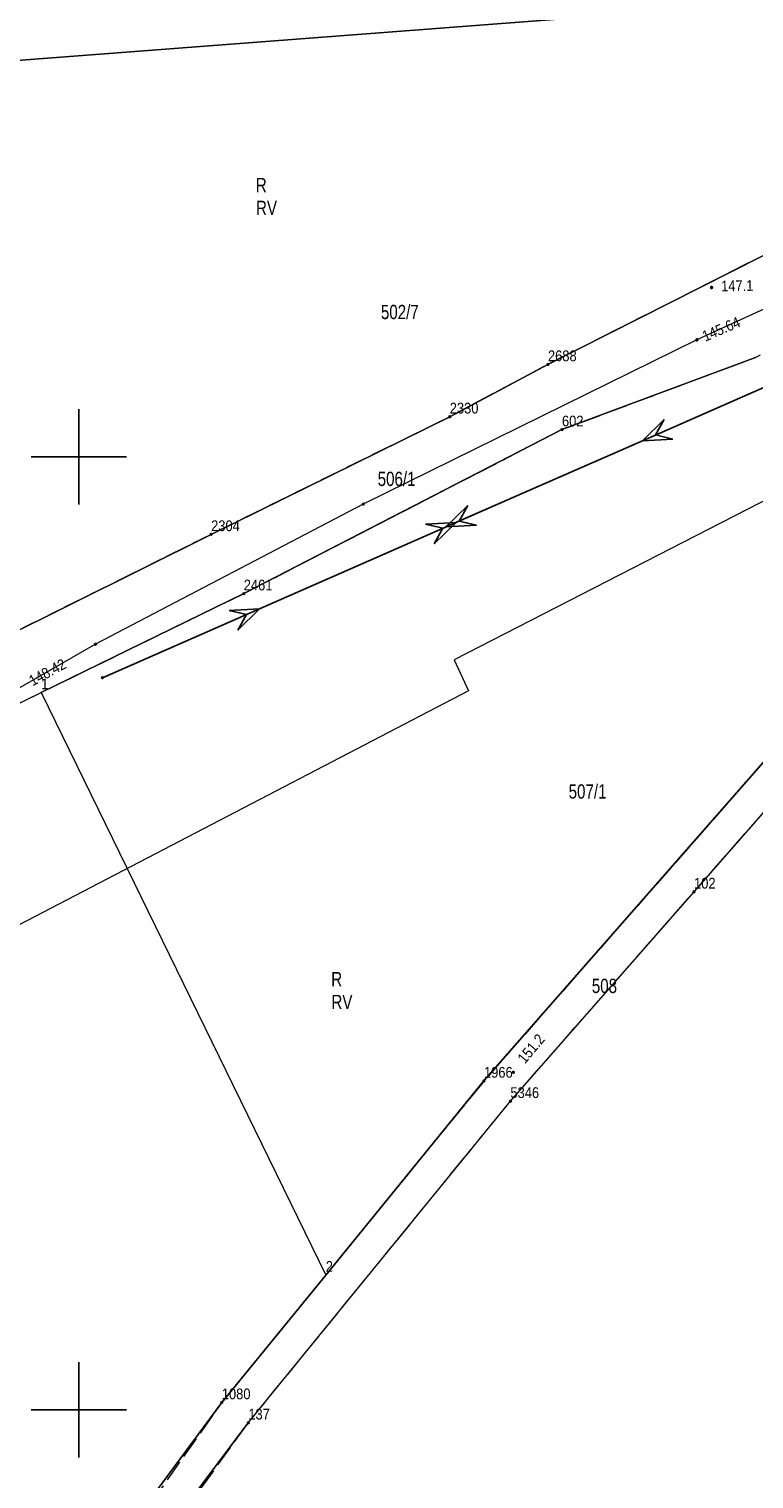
# Model space of a CAD drawing. Header units: metres. Extents: x 5548743 to 5556416, y 5707500 to 5714000.
# Tile 160 of 244: x 5554395 to 5554471, y 5710093 to 5710245. Entities that reach past the tile are written whole.
import ezdxf
from ezdxf.enums import TextEntityAlignment as Align

# ---------------------------------------------------------------- set-up
doc = ezdxf.new("R2010")
doc.units = ezdxf.units.M
for name, pattern in [('2.25_0.75', [3, 2.25, -0.75]), ('219-1000', [0]), ('suep_wn_1000', [0])]:
    doc.linetypes.add(name, pattern=pattern)
doc.layers.get('0').update_dxf_attribs({"color": 2, "lineweight": 5})
doc.styles.get("Standard").update_dxf_attribs({"font": 'Working1250', "width": 0.75})

# ---------------------------------------------------------------- blocks, each defined once
blk = doc.blocks.new('203')
at = {"linetype": 'Continuous', "lineweight": 0}
h = blk.add_hatch(color=0, dxfattribs=at)
edge = h.paths.add_edge_path()
edge.add_arc((0, 0), 0.09, 0, 360)
blk = doc.blocks.new('SUEP3')
at = {"color": 0, "linetype": 'Continuous'}
for p, q in [((0, 0), (18.004, 0)), ((18.004, 0), (15.004, 1.125)), ((15.004, 1.125), (16.504, 0)), ((18.004, 0), (15.004, -1.125)), ((16.504, 0), (15.004, -1.125)), ((18.004, 0), (40.504, 0)), ((40.504, 0), (37.504, 1.125)), ((37.504, 1.125), (39.004, 0)), ((40.504, 0), (37.504, -1.125)), ((39.004, 0), (37.504, -1.125))]:
    blk.add_line(p, q, dxfattribs=at)
blk = doc.blocks.new('PW01')
at = {"linetype": 'Continuous', "lineweight": 13}
h = blk.add_hatch(color=0, dxfattribs=at)
edge = h.paths.add_edge_path()
edge.add_arc((0, 0), 0.18, 0, 360)
blk = doc.blocks.new('PIKIETAW1891')
at = {"color": 0}
blk.add_circle((0, 0), 0.09, dxfattribs=at)
blk = doc.blocks.new('RAMKA1000K')
at = {"color": 0}
for p, q in [((0, 195), (0, 205)), ((800, 195), (800, 205)), ((0, 200), (5, 200)), ((795, 200), (800, 200)), ((0, 95), (0, 105)), ((800, 95), (800, 105)), ((0, 100), (5, 100)), ((795, 100), (800, 100))]:
    blk.add_line(p, q, dxfattribs=at)

msp = doc.modelspace()

# ---------------------------------------------------------------- linework, layer by layer
at = {"layer": '217-kontur klasyfikacyjny', "color": 3, "linetype": 'CONTINUOUS', "lineweight": 18, "flags": 128}
for points in [[(5554517.63, 5710251.1), (5554371.52, 5710239.91)], [(5554449.22, 5710209.69), (5554510.06, 5710240.46)], [(5554438.92, 5710204.2), (5554449.22, 5710209.69)], [(5554413.89, 5710191.86), (5554438.92, 5710204.2)], [(5554478.08, 5710198.56), (5554439.37, 5710178.68)], [(5554391.76, 5710180.83), (5554413.89, 5710191.86)], [(5554442.51, 5710134.51), (5554489.28, 5710187.87)], [(5554439.37, 5710178.68), (5554440.88, 5710175.45)], [(5554440.88, 5710175.45), (5554359.13, 5710132.87)], [(5554425.91, 5710114.14), (5554442.51, 5710134.51)], [(5554415.01, 5710100.77), (5554425.91, 5710114.14)], [(5554395.75, 5710074.71), (5554415.01, 5710100.77)]]:
    msp.add_lwpolyline(points, dxfattribs=at)
at = {"layer": '218-kontur użytku gruntowego', "color": 3, "linetype": 'CONTINUOUS', "lineweight": 18, "flags": 128}
for points in [[(5554371.52, 5710239.91), (5554517.63, 5710251.1)], [(5554517.63, 5710251.1), (5554371.52, 5710239.91)], [(5554449.22, 5710209.69), (5554510.06, 5710240.46)], [(5554510.06, 5710240.46), (5554449.22, 5710209.69)], [(5554450.69, 5710202.85), (5554471, 5710210.42)], [(5554438.92, 5710204.2), (5554449.22, 5710209.69)], [(5554449.22, 5710209.69), (5554438.92, 5710204.2)], [(5554413.89, 5710191.86), (5554438.92, 5710204.2)], [(5554438.92, 5710204.2), (5554413.89, 5710191.86)], [(5554432.54, 5710193.49), (5554450.69, 5710202.85)], [(5554478.08, 5710198.56), (5554439.37, 5710178.68)], [(5554417.31, 5710185.64), (5554432.54, 5710193.49)], [(5554391.76, 5710180.83), (5554413.89, 5710191.86)], [(5554413.89, 5710191.86), (5554391.76, 5710180.83)], [(5554442.51, 5710134.51), (5554489.28, 5710187.87)], [(5554489.28, 5710187.87), (5554442.51, 5710134.51)], [(5554396.07, 5710175.27), (5554417.31, 5710185.64)], [(5554464.54, 5710154.35), (5554488.76, 5710181.99)], [(5554439.37, 5710178.68), (5554440.88, 5710175.45)], [(5554356.17, 5710155.79), (5554396.07, 5710175.27)], [(5554440.88, 5710175.45), (5554359.13, 5710132.87)], [(5554445.28, 5710132.38), (5554464.54, 5710154.35)], [(5554425.91, 5710114.14), (5554442.51, 5710134.51)], [(5554442.51, 5710134.51), (5554425.91, 5710114.14)], [(5554417.79, 5710098.64), (5554445.28, 5710132.38)], [(5554415.01, 5710100.77), (5554425.91, 5710114.14)], [(5554425.91, 5710114.14), (5554415.01, 5710100.77)], [(5554395.75, 5710074.71), (5554415.01, 5710100.77)], [(5554415.01, 5710100.77), (5554395.75, 5710074.71)], [(5554396.75, 5710070.66), (5554417.79, 5710098.64)]]:
    msp.add_lwpolyline(points, dxfattribs=at)
at = {"layer": '219-działka ewidencyjna', "color": 7, "linetype": '219-1000', "lineweight": 18, "flags": 128}
for points in [[(5554517.63, 5710251.1), (5554346.39, 5710237.99)], [(5554510.06, 5710240.46), (5554449.22, 5710209.69)], [(5554471, 5710210.42), (5554450.69, 5710202.85)], [(5554449.22, 5710209.69), (5554438.92, 5710204.2)], [(5554438.92, 5710204.2), (5554413.89, 5710191.86)], [(5554450.69, 5710202.85), (5554417.31, 5710185.64)], [(5554413.89, 5710191.86), (5554391.76, 5710180.83)], [(5554489.28, 5710187.87), (5554442.51, 5710134.51)], [(5554417.31, 5710185.64), (5554396.07, 5710175.27)], [(5554464.54, 5710154.35), (5554488.76, 5710181.99)], [(5554356.17, 5710155.79), (5554396.07, 5710175.27)], [(5554396.07, 5710175.27), (5554425.91, 5710114.14)], [(5554445.28, 5710132.38), (5554464.54, 5710154.35)], [(5554442.51, 5710134.51), (5554425.91, 5710114.14)], [(5554417.79, 5710098.64), (5554445.28, 5710132.38)], [(5554415.01, 5710100.77), (5554425.91, 5710114.14)], [(5554415.01, 5710100.77), (5554395.75, 5710074.71)], [(5554417.79, 5710098.64), (5554396.75, 5710070.66)]]:
    msp.add_lwpolyline(points, dxfattribs=at)
at = {"layer": 'jezdnia', "color": 7, "linetype": '2.25_0.75', "lineweight": 18, "flags": 128}
for points in [[(5554510.36, 5710219.11), (5554518.76, 5710223.87), (5554520.14, 5710230.02), (5554527.67, 5710241.31), (5554529.98, 5710252.05), (5554517.63, 5710251.1), (5554516.49, 5710247.01), (5554510.06, 5710240.46), (5554449.22, 5710209.69), (5554438.92, 5710204.2), (5554413.89, 5710191.86), (5554391.76, 5710180.83), (5554388.99, 5710181.94), (5554366.93, 5710212.28), (5554366.44, 5710212.96), (5554364.07, 5710216.21), (5554353.46, 5710230.79), (5554346.39, 5710237.99), (5554340.36, 5710237.53), (5554358.35, 5710216.28), (5554364.06, 5710208.77), (5554383.66, 5710178.71), (5554385.13, 5710176.03), (5554334.54, 5710151.42), (5554320.94, 5710146.7), (5554323.51, 5710140.2), (5554324.83, 5710140.82), (5554337.8, 5710146.92), (5554343.18, 5710149.45), (5554417.31, 5710185.64), (5554450.69, 5710202.85), (5554471, 5710210.42), (5554490.29, 5710221.02)], [(5554388.04, 5710050.46), (5554391.38, 5710062.46), (5554393.57, 5710068.31), (5554399.27, 5710077.44), (5554402.49, 5710081.42), (5554402.25, 5710077.11), (5554417.79, 5710098.64), (5554445.28, 5710132.38), (5554464.54, 5710154.35), (5554492.05, 5710185.74), (5554518.76, 5710223.87), (5554510.36, 5710219.11), (5554489.28, 5710187.87), (5554442.51, 5710134.51), (5554415.01, 5710100.77), (5554392.43, 5710068.8), (5554390.58, 5710067.72), (5554383.08, 5710052.91), (5554380.13, 5710051.71)]]:
    msp.add_lwpolyline(points, close=True, dxfattribs=at)
at = {"layer": 'przewód elektroenergetyczny wysokiego napięcia', "color": 1, "linetype": 'suep_wn_1000', "lineweight": 18, "flags": 128}
msp.add_lwpolyline([(5554402.49, 5710176.82), (5554475.61, 5710208.92)], dxfattribs=at)
at = {"layer": 'przewód wodociągowy', "color": 5, "linetype": 'CONTINUOUS', "lineweight": 18, "flags": 128}
msp.add_lwpolyline([(5554550.18, 5710347.08), (5554535.21, 5710283.19), (5554526.95, 5710247.4), (5554526.75, 5710246.43), (5554519.94, 5710242.49), (5554512.58, 5710235.95), (5554493.91, 5710225.58), (5554464.84, 5710212.27), (5554429.85, 5710195.03), (5554401.76, 5710180.33), (5554384.52, 5710170.44), (5554334.44, 5710146.5), (5554322.39, 5710141.62), (5554317.05, 5710139.61), (5554297.44, 5710134.48), (5554283.85, 5710100.75)], dxfattribs=at)

# ---------------------------------------------------------------- block references
at = {"layer": '203-punkt graniczny', "color": 7, "linetype": 'CONTINUOUS', "lineweight": 18}
for p in [(5554449.22, 5710209.69), (5554438.92, 5710204.2), (5554450.69, 5710202.85), (5554413.89, 5710191.86), (5554417.31, 5710185.64), (5554396.07, 5710175.27), (5554464.54, 5710154.35), (5554442.51, 5710134.51), (5554445.28, 5710132.38), (5554425.91, 5710114.14), (5554415.01, 5710100.77), (5554417.79, 5710098.64)]:
    msp.add_blockref('203', p, dxfattribs=at)
at = {"layer": 'pikieta naturalna', "color": 7, "linetype": 'CONTINUOUS', "lineweight": 13}
for p in [(5554466.38, 5710217.76), (5554445.59, 5710135.41)]:
    msp.add_blockref('PW01', p, dxfattribs=at)
at = {"layer": 'przewód elektroenergetyczny wysokiego napięcia', "color": 1, "linetype": 'CONTINUOUS', "lineweight": 18}
for p, rotation in [((5554475.61, 5710208.92), 203.702), ((5554402.49, 5710176.82), 23.702)]:
    msp.add_blockref('SUEP3', p, dxfattribs=dict(at, rotation=rotation))
at = {"layer": 'Punkt roboczy BDOT GESUT K1', "color": 6, "linetype": 'CONTINUOUS', "lineweight": 18}
for p in [(5554466.38, 5710217.76), (5554464.84, 5710212.27), (5554464.84, 5710212.27), (5554449.22, 5710209.69), (5554438.92, 5710204.2), (5554450.69, 5710202.85), (5554429.85, 5710195.03), (5554413.89, 5710191.86), (5554417.31, 5710185.64), (5554401.76, 5710180.33), (5554402.49, 5710176.82), (5554464.54, 5710154.35), (5554445.59, 5710135.41), (5554442.51, 5710134.51), (5554445.28, 5710132.38), (5554415.01, 5710100.77), (5554417.79, 5710098.64)]:
    msp.add_blockref('PIKIETAW1891', p, dxfattribs=at)
at = {"layer": 'rzedna', "color": 5, "linetype": 'CONTINUOUS', "lineweight": 18}
msp.add_blockref('PW01', (5554464.84, 5710212.27), dxfattribs=at)
at = {"layer": 'Wstawianie ramki sekcyjnej z opisem', "color": 7, "linetype": 'CONTINUOUS', "lineweight": 13}
for p in [(5553600, 5710000), (5553600, 5710000), (5553600, 5710000), (5553600, 5710000), (5554400, 5710000), (5554400, 5710000), (5554400, 5710000), (5554400, 5710000)]:
    msp.add_blockref('RAMKA1000K', p, dxfattribs=at)

# ---------------------------------------------------------------- texts
at = {"layer": '203-punkt graniczny-Atr103', "color": 7, "width": 0.9}
for s, p in [('2688', (5554449.22, 5710209.69)), ('2688', (5554449.22, 5710209.69)), ('2330', (5554438.92, 5710204.2)), ('2330', (5554438.92, 5710204.2)), ('602', (5554450.69, 5710202.85)), ('602', (5554450.69, 5710202.85)), ('2304', (5554413.89, 5710191.86)), ('2304', (5554413.89, 5710191.86)), ('2461', (5554417.31, 5710185.64)), ('2461', (5554417.31, 5710185.64)), ('1', (5554396.07, 5710175.27)), ('1', (5554396.07, 5710175.27)), ('102', (5554464.54, 5710154.35)), ('102', (5554464.54, 5710154.35)), ('1966', (5554442.51, 5710134.51)), ('1966', (5554442.51, 5710134.51)), ('5346', (5554445.28, 5710132.38)), ('5346', (5554445.28, 5710132.38)), ('2', (5554425.91, 5710114.14)), ('2', (5554425.91, 5710114.14)), ('1080', (5554415.01, 5710100.77)), ('1080', (5554415.01, 5710100.77)), ('137', (5554417.79, 5710098.64)), ('137', (5554417.79, 5710098.64))]:
    msp.add_text(s, height=1.125, dxfattribs=at).set_placement(p, align=Align.BOTTOM_LEFT)
at = {"layer": '209-oznaczenie konturu klasyfikacyjnego', "color": 3, "linetype": 'CONTINUOUS', "lineweight": 18, "width": 0.79}
for p in [(5554418.6, 5710226.86), (5554426.51, 5710143.54)]:
    msp.add_text('RV', height=1.5, dxfattribs=at).set_placement(p, align=Align.TOP_LEFT)
at = {"layer": '210-oznaczenie konturu użytku gruntowego', "color": 3, "linetype": 'CONTINUOUS', "lineweight": 18, "width": 0.79}
for p in [(5554418.58, 5710227.76), (5554426.49, 5710144.44)]:
    msp.add_text('R', height=1.5, dxfattribs=at).set_placement(p)
at = {"layer": '211-numer działki ewidencyjnej', "color": 7, "linetype": 'CONTINUOUS', "lineweight": 18, "width": 0.79}
msp.add_text('502/7', height=1.5, dxfattribs=at).set_placement((5554431.7, 5710214.44))
for s, p in [('506/1', (5554431.36, 5710198.43)), ('507/1', (5554451.39, 5710165.63)), ('508', (5554453.82, 5710145.23))]:
    msp.add_text(s, height=1.5, dxfattribs=at).set_placement(p, align=Align.TOP_LEFT)
at = {"layer": 'pikieta naturalna-Atr2', "color": 7, "width": 0.9}
for s, rotation, p in [('147.1', 1.136, (5554467.39, 5710217.35)), ('151.2', 50.079, (5554446.8, 5710136.24))]:
    msp.add_text(s, height=1.125, rotation=rotation, dxfattribs=at).set_placement(p)
at = {"layer": 'rzedna-Atr2', "color": 5, "width": 0.9}
for s, rotation, p in [('145.64', 23.292, (5554465.49, 5710212.58)), ('148.42', 28.525, (5554394.9, 5710176.4))]:
    msp.add_text(s, height=1.125, rotation=rotation, dxfattribs=at).set_placement(p, align=Align.MIDDLE_LEFT)

doc.saveas('drawing.dxf')
